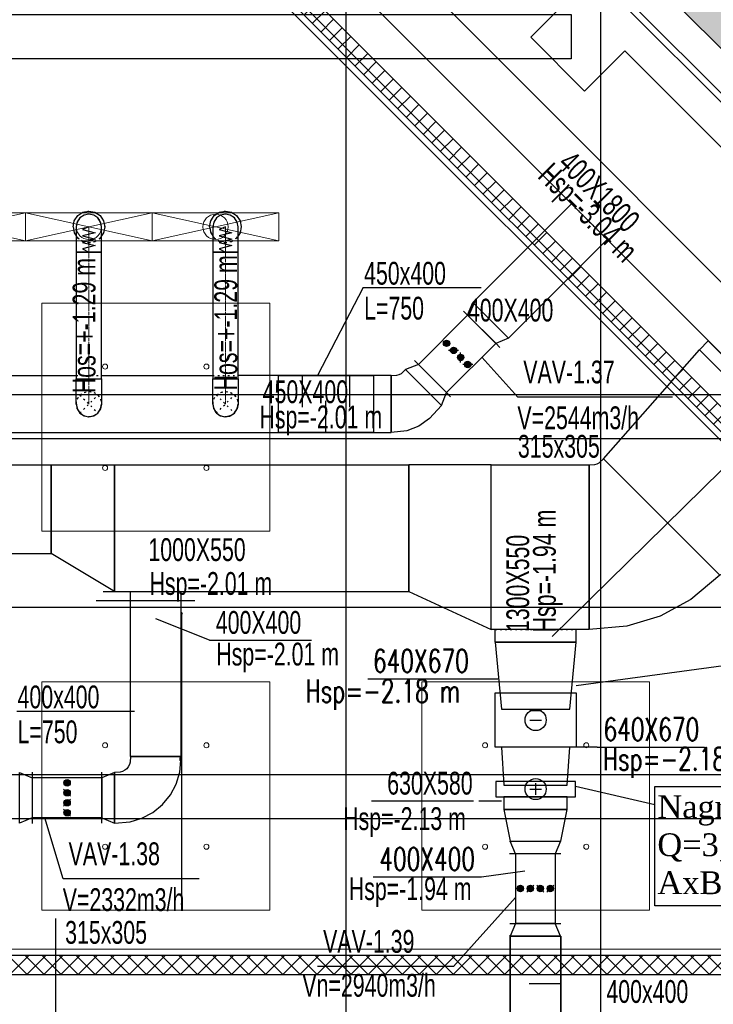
# Model space of a CAD drawing. Header units: centimetres. Extents: x -228435 to 46820, y -89367 to 152985.
# Tile 206 of 252: x 4885 to 10363, y 49866 to 57638. Entities that reach past the tile are written whole.
import ezdxf
from ezdxf.enums import TextEntityAlignment as Align

# ---------------------------------------------------------------- set-up
doc = ezdxf.new("R2010")
doc.units = ezdxf.units.CM
doc.header["$LTSCALE"] = 50
doc.header["$PDMODE"] = 35
doc.header["$PDSIZE"] = 0.1
for name, pattern in [('CADVENT_CENTERLINE', [9.9, 7.4, -1, 0.5, -1]), ('CADVENT_HIDDEN', [0.8, 0.25, -0.55]), ('Kondygnacja  -0_5$0$HIDDEN', [9.525, 6.35, -3.175]), ('Kondygnacja  -0_5$0$HIDDEN2', [4.7625, 3.175, -1.5875]), ('Osie rzutów$0$DASHDOT2', [12.7, 6.35, -3.175, 0, -3.175])]:
    doc.linetypes.add(name, pattern=pattern)
doc.layers.get('0').update_dxf_attribs({"color": 8})
doc.layers.get('DEFPOINTS').update_dxf_attribs({"color": 8})
for name, color, linetype in [('01-103-Went PP_poziom-0_5$0$L_Nawiew', 3, 'Continuous'), ('bgde-nawiewDETAILS', 1, 'Continuous'), ('bgde-nawiewEXP', 1, 'Continuous'), ('bgde-nawiewHIDDEN', 1, 'Continuous'), ('bgde-tekst', 7, 'Continuous'), ('bgde_AJ_opis', 7, 'Continuous'), ('bgde_redukcja', 3, 'Continuous'), ('bgde_tlumik', 6, 'Continuous'), ('bgde_urządzenia', 3, 'Continuous'), ('bgde_VAV', 7, 'Continuous'), ('bgde_wymiary tłumik VAV', 7, 'Continuous'), ('Kondygnacja  -0_5$0$ARCH_GK', 8, 'Continuous'), ('Kondygnacja  -0_5$0$ARCH_GRUNT', 8, 'Continuous'), ('Kondygnacja  -0_5$0$ARCH_INFO_OPISY_PRZEGRODY', 8, 'Continuous'), ('Kondygnacja  -0_5$0$ARCH_KONSTR_POWYŻEJ RZUTU', 8, 'Kondygnacja  -0_5$0$HIDDEN'), ('Kondygnacja  -0_5$0$ARCH_KONSTR_POWYŻEJ RZUTU_IST', 8, 'Kondygnacja  -0_5$0$HIDDEN2'), ('Kondygnacja  -0_5$0$ARCH_MUROWANE_IST', 8, 'Continuous'), ('Kondygnacja  -0_5$0$ARCH_ŻELBET_IST', 8, 'Continuous'), ('Kondygnacja -1$0$ARCH_GK', 8, 'Continuous'), ('Kondygnacja -1$0$ARCH_MUROWANE', 8, 'Continuous'), ('Osie rzutów$0$ARCH_INFO_OSIE_IST', 8, 'Osie rzutów$0$DASHDOT2'), ('Osie rzutów$0$ARCH_INFO_OSIE_OPISY_IST', 8, 'Continuous')]:
    doc.layers.add(name, color=color, linetype=linetype)
for name, color, linetype, lineweight in [('bgde-nawiewCEN', 7, 'Continuous', 13), ('bgde_AJ_specyfikacja', 2, 'Continuous', 30), ('bgde_nawiewnik', 11, 'Continuous', 5), ('Kondygnacja  -0_5$0$ARCH_INFO_WYMIARY', 8, 'Continuous', 9), ('Kondygnacja  -0_5$0$ARCH_WIDOK', 8, 'Continuous', 13), ('SU Lampy kwadratowe  -05$0$ARCH_SUFITY_PODWIESZANE', 8, 'Continuous', 9)]:
    doc.layers.add(name, color=color, linetype=linetype, lineweight=lineweight)
doc.styles.add('Kondygnacja  -0_5$0$Romans', font='Romans.shx', dxfattribs={"width": 0.7})
doc.styles.add('Romans', font='Romans.shx')
doc.dimstyles.new('Kondygnacja  -0_5$0$Wymiary 1-100', dxfattribs={"dimtxt": 12, "dimasz": 10, "dimexe": 5, "dimexo": 0, "dimgap": 4, "dimtad": 1, "dimrnd": 0.5, "dimzin": 12, "dimdsep": 46, "dimtxsty": 'Kondygnacja  -0_5$0$Romans', "dimblk": 'Kondygnacja  -0_5$0$_Oblique', "dimcen": 10, "dimdle": 10, "dimclrt": 55, "dimazin": 0, "dimtfac": 1, "dimtmove": 1, "dimatfit": 3, "dimfxl": 0, "dimtolj": 1, "dimtzin": 0, "dimarcsym": 0})

# ---------------------------------------------------------------- blocks, each defined once
blk = doc.blocks.new('Osie rzutów')
at = {"layer": 'Osie rzutów$0$ARCH_INFO_OSIE_IST', "ltscale": 10}
for p, q in [((12860, 12510), (12860, 4623.26)), ((4436.04, 9800), (15156.54, 9800))]:
    blk.add_line(p, q, dxfattribs=at)
blk = doc.blocks.new('SU Lampy kwadratowe  -05')
at = {"layer": 'SU Lampy kwadratowe  -05$0$ARCH_SUFITY_PODWIESZANE'}
for points in [[(12620, 10040), (12800, 10040), (12800, 9860), (12620, 9860)], [(12620, 9741), (12800, 9741), (12800, 9561), (12620, 9561)], [(12920, 9741), (13100, 9741), (13100, 9561), (12920, 9561)]]:
    blk.add_lwpolyline(points, close=True, dxfattribs=at)
for centre in [(12670, 9990), (12750, 9990), (12670, 9910), (12750, 9910), (12670, 9691), (12750, 9691), (12970, 9691), (13050, 9691), (12670, 9611), (12750, 9611), (12970, 9611), (13050, 9611)]:
    blk.add_circle(centre, 2, dxfattribs=at)
blk = doc.blocks.new('Kondygnacja  -0_5$0$_Oblique')
at = {"color": 0, "linetype": 'ByBlock', "lineweight": -2}
blk.add_line((-0.5, -0.5), (0.5, 0.5), dxfattribs=at)
blk = doc.blocks.new('*D147')
at = {"layer": 'DEFPOINTS', "color": 0}
for p in [(5845, 52950), (6165.9, 52950), (-62690, 50660)]:
    blk.add_point(p, dxfattribs=at)
at = {"layer": 'Kondygnacja  -0_5$0$ARCH_INFO_WYMIARY', "color": 0, "lineweight": -2}
for p, q in [((6157.9, 52950), (6170.9, 52950)), ((6165.9, 50650), (6165.9, 52960)), ((6157.9, 50660), (6170.9, 50660))]:
    blk.add_line(p, q, dxfattribs=at)
at = {"layer": 'Kondygnacja  -0_5$0$ARCH_INFO_WYMIARY', "color": 0, "lineweight": -2, "xscale": 10, "yscale": 10, "zscale": 10}
for p, rotation in [((6165.9, 52950), 90), ((6165.9, 50660), 270)]:
    blk.add_blockref('Kondygnacja  -0_5$0$_Oblique', p, dxfattribs=dict(at, rotation=rotation))
at = {"layer": 'Kondygnacja  -0_5$0$ARCH_INFO_WYMIARY', "color": 55, "insert": (6155.9, 51805), "char_height": 12, "attachment_point": 5, "rotation": 90, "style": 'Kondygnacja  -0_5$0$Romans'}
blk.add_mtext('\\A1;2290', dxfattribs=at)
blk = doc.blocks.new('Kondygnacja  -0_5$0$konstrukcja istniejąca -0.5')
at = {"layer": 'Kondygnacja  -0_5$0$ARCH_KONSTR_POWYŻEJ RZUTU_IST', "ltscale": 10}
for points in [[(12338, 10267.89), (13037.91, 10267.89), (13037.91, 10232.89), (12338, 10232.89)], [(12338, 9967.89), (13337.72, 9967.89), (13337.72, 9932.89), (12338, 9932.89)]]:
    blk.add_lwpolyline(points, dxfattribs=at)
at = {"layer": 'Kondygnacja  -0_5$0$ARCH_KONSTR_POWYŻEJ RZUTU_IST', "ltscale": 10, "elevation": 0}
blk.add_lwpolyline([(12338, 9667.89), (13382, 9667.89), (13382, 9632.89), (12338, 9632.89)], dxfattribs=at)
blk = doc.blocks.new('*D197')
at = {"layer": 'DEFPOINTS', "color": 0}
for p in [(9196, 79785), (9474.1, 79785), (9196, 12690)]:
    blk.add_point(p, dxfattribs=at)
at = {"layer": 'Kondygnacja  -0_5$0$ARCH_INFO_WYMIARY', "color": 0, "lineweight": -2}
for p, q in [((9466.1, 79785), (9479.1, 79785)), ((9474.1, 12680), (9474.1, 79795)), ((9466.1, 12690), (9479.1, 12690))]:
    blk.add_line(p, q, dxfattribs=at)
at = {"layer": 'Kondygnacja  -0_5$0$ARCH_INFO_WYMIARY', "color": 0, "lineweight": -2, "xscale": 10, "yscale": 10, "zscale": 10}
for p, rotation in [((9474.1, 79785), 90), ((9474.1, 12690), 270)]:
    blk.add_blockref('Kondygnacja  -0_5$0$_Oblique', p, dxfattribs=dict(at, rotation=rotation))
at = {"layer": 'Kondygnacja  -0_5$0$ARCH_INFO_WYMIARY', "color": 55, "insert": (9464.1, 46237.5), "char_height": 12, "attachment_point": 5, "rotation": 90, "style": 'Kondygnacja  -0_5$0$Romans'}
blk.add_mtext('\\A1;67095', dxfattribs=at)
blk = doc.blocks.new('*D212')
at = {"layer": 'DEFPOINTS', "color": 0}
for p in [(-30586.3, 81900), (-30681.1, 12489.5), (9064, 12489.5)]:
    blk.add_point(p, dxfattribs=at)
at = {"layer": 'Kondygnacja  -0_5$0$ARCH_INFO_WYMIARY', "color": 0, "lineweight": -2}
for p, q in [((-30673.1, 81900), (-30686.1, 81900)), ((-30681.1, 81910), (-30681.1, 12479.5)), ((-30673.1, 12489.5), (-30686.1, 12489.5))]:
    blk.add_line(p, q, dxfattribs=at)
at = {"layer": 'Kondygnacja  -0_5$0$ARCH_INFO_WYMIARY', "color": 0, "lineweight": -2, "xscale": 10, "yscale": 10, "zscale": 10}
for p, rotation in [((-30681.1, 81900), 90), ((-30681.1, 12489.5), 270)]:
    blk.add_blockref('Kondygnacja  -0_5$0$_Oblique', p, dxfattribs=dict(at, rotation=rotation))
at = {"layer": 'Kondygnacja  -0_5$0$ARCH_INFO_WYMIARY', "color": 55, "insert": (-30691.1, 47194.8), "char_height": 12, "attachment_point": 5, "rotation": 90, "style": 'Kondygnacja  -0_5$0$Romans'}
blk.add_mtext('\\A1;69410.5', dxfattribs=at)
blk = doc.blocks.new('315')
at = {"layer": 'bgde_VAV', "color": 3, "linetype": 'Continuous', "lineweight": -2}
for p, q in [((-3942.4, 66705.7), (-3942.4, 66660.7)), ((-3392.4, 66661.5), (-3392.4, 66706.5)), ((-3942.4, 66660.7), (-3942.4, 66345.7)), ((-3392.4, 66346.5), (-3392.4, 66661.5)), ((-3942.4, 66345.7), (-3942.4, 66300.7)), ((-3392.4, 66301.5), (-3392.4, 66346.5))]:
    blk.add_line(p, q, dxfattribs=at)
at = {"layer": 'bgde_VAV', "color": 3, "linetype": 'ByBlock', "lineweight": -2}
for p, q in [((-3942.4, 66661.5), (-3392.4, 66661.5)), ((-3942.4, 66346.5), (-3392.4, 66346.5))]:
    blk.add_line(p, q, dxfattribs=at)
at = {"layer": 'bgde_VAV', "color": 3, "linetype": 'Continuous', "lineweight": -3}
for p, q in [((-3695.2, 66650), (-3639.6, 66594.3)), ((-3667.4, 66622.1), (-3692.6, 66622.1)), ((-3667.4, 66622.1), (-3691.4, 66629.9)), ((-3667.4, 66622.1), (-3691.4, 66614.3)), ((-3667.4, 66622.1), (-3687.8, 66636.9)), ((-3667.4, 66622.1), (-3687.8, 66607.3)), ((-3667.4, 66622.1), (-3682.2, 66642.5)), ((-3667.4, 66622.1), (-3682.2, 66601.7)), ((-3667.4, 66622.1), (-3675.2, 66646.1)), ((-3667.4, 66622.1), (-3675.2, 66598.1)), ((-3667.4, 66622.1), (-3667.4, 66647.3)), ((-3667.4, 66622.1), (-3659.6, 66646.1)), ((-3667.4, 66622.1), (-3652.6, 66642.5)), ((-3667.4, 66622.1), (-3647, 66636.9)), ((-3667.4, 66622.1), (-3643.4, 66629.9)), ((-3667.4, 66622.1), (-3642.2, 66622.1)), ((-3667.4, 66622.1), (-3643.4, 66614.3)), ((-3667.4, 66622.1), (-3647, 66607.3)), ((-3667.4, 66622.1), (-3652.6, 66601.7)), ((-3667.4, 66622.1), (-3659.6, 66598.1)), ((-3667.4, 66622.1), (-3667.4, 66596.9)), ((-3639.6, 66571.2), (-3695.2, 66515.5)), ((-3667.4, 66543.4), (-3692.6, 66543.4)), ((-3667.4, 66543.4), (-3691.4, 66551.1)), ((-3667.4, 66543.4), (-3691.4, 66535.6)), ((-3667.4, 66543.4), (-3687.8, 66558.2)), ((-3667.4, 66543.4), (-3687.8, 66528.5)), ((-3667.4, 66543.4), (-3682.2, 66563.7)), ((-3667.4, 66543.4), (-3682.2, 66523)), ((-3667.4, 66543.4), (-3675.2, 66567.3)), ((-3667.4, 66543.4), (-3675.2, 66519.4)), ((-3667.4, 66543.4), (-3667.4, 66568.6)), ((-3667.4, 66543.4), (-3659.6, 66567.3)), ((-3667.4, 66543.4), (-3652.6, 66563.7)), ((-3667.4, 66543.4), (-3647, 66558.2)), ((-3667.4, 66543.4), (-3643.4, 66551.1)), ((-3667.4, 66543.4), (-3642.2, 66543.4)), ((-3667.4, 66543.4), (-3643.4, 66535.6)), ((-3667.4, 66543.4), (-3647, 66528.5)), ((-3667.4, 66543.4), (-3652.6, 66523)), ((-3667.4, 66543.4), (-3659.6, 66519.4)), ((-3667.4, 66543.4), (-3667.4, 66518.2)), ((-3695.2, 66492.5), (-3639.6, 66436.8)), ((-3667.4, 66464.6), (-3692.6, 66464.6)), ((-3667.4, 66464.6), (-3691.4, 66472.4)), ((-3667.4, 66464.6), (-3691.4, 66456.8)), ((-3667.4, 66464.6), (-3687.8, 66479.4)), ((-3667.4, 66464.6), (-3687.8, 66449.8)), ((-3667.4, 66464.6), (-3682.2, 66485)), ((-3667.4, 66464.6), (-3682.2, 66444.2)), ((-3667.4, 66464.6), (-3675.2, 66488.6)), ((-3667.4, 66464.6), (-3675.2, 66440.6)), ((-3667.4, 66464.6), (-3667.4, 66489.8)), ((-3667.4, 66464.6), (-3659.6, 66488.6)), ((-3667.4, 66464.6), (-3652.6, 66485)), ((-3667.4, 66464.6), (-3647, 66479.4)), ((-3667.4, 66464.6), (-3643.4, 66472.4)), ((-3667.4, 66464.6), (-3642.2, 66464.6)), ((-3667.4, 66464.6), (-3643.4, 66456.8)), ((-3667.4, 66464.6), (-3647, 66449.8)), ((-3667.4, 66464.6), (-3652.6, 66444.2)), ((-3667.4, 66464.6), (-3659.6, 66440.6)), ((-3667.4, 66464.6), (-3667.4, 66439.4)), ((-3667.4, 66385.9), (-3692.6, 66385.9)), ((-3667.4, 66385.9), (-3691.4, 66393.6)), ((-3667.4, 66385.9), (-3691.4, 66378.1)), ((-3667.4, 66385.9), (-3687.8, 66400.7)), ((-3667.4, 66385.9), (-3687.8, 66371)), ((-3667.4, 66385.9), (-3682.2, 66406.2)), ((-3667.4, 66385.9), (-3682.2, 66365.5)), ((-3667.4, 66385.9), (-3675.2, 66409.8)), ((-3667.4, 66385.9), (-3675.2, 66361.9)), ((-3667.4, 66385.9), (-3667.4, 66411.1)), ((-3667.4, 66385.9), (-3659.6, 66409.8)), ((-3667.4, 66385.9), (-3652.6, 66406.2)), ((-3667.4, 66385.9), (-3647, 66400.7)), ((-3667.4, 66385.9), (-3643.4, 66393.6)), ((-3667.4, 66385.9), (-3642.2, 66385.9)), ((-3667.4, 66385.9), (-3643.4, 66378.1)), ((-3667.4, 66385.9), (-3647, 66371)), ((-3667.4, 66385.9), (-3652.6, 66365.5)), ((-3667.4, 66385.9), (-3659.6, 66361.9)), ((-3667.4, 66385.9), (-3667.4, 66360.7))]:
    blk.add_line(p, q, dxfattribs=at)
for centre in [(-3667.4, 66622.1), (-3667.4, 66543.4), (-3667.4, 66464.6), (-3667.4, 66385.9)]:
    blk.add_ellipse(centre, major_axis=(0, 25.2), ratio=1, start_param=-1.570796, end_param=4.712389, dxfattribs=at)
blk = doc.blocks.new('*a374')
at = {"layer": 'bgde-tekst'}
blk.add_line((0, 0), (806, 0), dxfattribs=at)
blk = doc.blocks.new('*a454')
at = {"layer": 'bgde-tekst'}
blk.add_line((0, 0), (848, 0), dxfattribs=at)
blk = doc.blocks.new('*a456')
at = {"layer": 'bgde-tekst'}
blk.add_line((0, 0), (848, 0), dxfattribs=at)
blk = doc.blocks.new('*a457')
at = {"layer": 'bgde-tekst'}
blk.add_line((0, 0), (854, 0), dxfattribs=at)
blk = doc.blocks.new('*a477')
at = {"layer": 'bgde-tekst'}
blk.add_line((0, 0), (806, 0), dxfattribs=at)
blk = doc.blocks.new('A$C066D7839')
at = {"layer": 'bgde_nawiewnik'}
for p, q in [((-50, -11.15), (-50, 11.15)), ((-50, 11.15), (50, 11.15)), ((-50, -11.15), (50, 11.15)), ((50, -11.15), (-50, 11.15)), ((50, 11.15), (50, -11.15)), ((50, -11.15), (-50, -11.15))]:
    blk.add_line(p, q, dxfattribs=at)
blk.add_circle((0, 0), 10, dxfattribs=at)
blk = doc.blocks.new('t37')
at = {"layer": 'bgde_tlumik'}
for p, q in [((7115.9, 54829), (7115.9, 54579)), ((7490.9, 54829), (7490.9, 54579)), ((7303.4, 54379), (7303.4, 54629))]:
    blk.add_line(p, q, dxfattribs=at)
blk.add_lwpolyline([(6928.4, 54829), (7678.4, 54829), (7678.4, 54379), (6928.4, 54379)], close=True, dxfattribs=at)
blk = doc.blocks.new('t39')
at = {"layer": 'bgde_tlumik'}
for p, q in [((8759.9, 50404.7), (9159.9, 50404.7)), ((8907.4, 50029.7), (9157.4, 50029.7)), ((8759.9, 49654.7), (9009.9, 49654.7)), ((8907.4, 49279.7), (9157.4, 49279.7))]:
    blk.add_line(p, q, dxfattribs=at)
blk.add_lwpolyline([(8759.9, 48904.7), (9159.9, 48904.7), (9159.9, 50404.7), (8759.9, 50404.7)], close=True, dxfattribs=at)

msp = doc.modelspace()

# ---------------------------------------------------------------- hatches: boundary and pattern name
at = {"layer": 'Kondygnacja  -0_5$0$ARCH_GK', "linetype": 'Continuous', "lineweight": -3}
h = msp.add_hatch(dxfattribs=at)
h.set_pattern_fill('ANSI37', color=256, scale=30, angle=-360, style=0)
h.set_pattern_definition([(45, (-121140, -45000), (-67.35192, 67.35192), []), (135, (-121140, -45000), (-67.35192, -67.35192), [])])
h.paths.add_polyline_path([(-9744.163, 74750), (-9802.153, 74610), (12292.397, 52515.45), (12391.392, 52614.445)], flags=0)
at = {"layer": 'Kondygnacja  -0_5$0$ARCH_GRUNT', "linetype": 'Continuous', "lineweight": 5}
h = msp.add_hatch(dxfattribs=at)
h.set_pattern_fill('EARTH', color=256, scale=150.000081, angle=45, style=0)
h.set_pattern_definition([(45, (-121140, -45000), (-1e-09, 1347.039), [952.5005, -952.5005]), (45, (-121392.6, -44747.4), (-1e-09, 1347.039), [952.5005, -952.5005]), (45, (-121645.1, -44494.9), (-1e-09, 1347.039), [952.5005, -952.5005]), (135, (-121645.1, -44326.5), (-1347.039, -1e-09), [952.5005, -952.5005]), (135, (-121392.6, -44073.9), (-1347.039, -1e-09), [952.5005, -952.5005]), (135, (-121140, -43821.3), (-1347.039, -1e-09), [952.5005, -952.5005])])
h.paths.add_polyline_path([(-109800.334, 65464.54), (-97514.874, 77750), (-71890, 77750), (-71890, 102550), (-45638.959, 102550), (-33938.959, 90850), (-21790, 90850), (-21790, 82420), (-19190, 82420), (-19190, 79646.447), (-20488.223, 78348.223), (-20936.447, 77900), (-10065.736, 77900), (13934.264, 53900), (20210, 53900), (20210, 43250), (19310, 43250), (19310, 42946.447), (17513.553, 41150), (14360, 41150), (14360, 40060), (28010, 40070.689), (28010, 44557.06), (28010, 49088.932), (24210, 51112.647), (24210, 57900), (15591.118, 57900), (-8408.882, 81900), (-15190, 81900), (-15190, 86020), (-17790, 86020), (-17790, 94850), (-32282.105, 94850), (-43982.105, 106550), (-75890, 106550), (-75890, 81750), (-99171.728, 81750), (-112628.761, 68292.967)])
at = {"layer": 'Kondygnacja -1$0$ARCH_MUROWANE', "linetype": 'Continuous', "lineweight": -3}
h = msp.add_hatch(dxfattribs=at)
h.set_pattern_fill('ANSI37', color=256, scale=30, style=0)
h.set_pattern_definition([(45, (-121140, -45000), (-67.35192, 67.35192), []), (135, (-121140, -45000), (-67.35192, -67.35192), [])])
h.paths.add_polyline_path([(1560, 50100), (12286.946, 50100), (12286.946, 50250), (1560, 50250)])
h.paths.add_polyline_path([(1560, 50250), (1410, 50250), (1410, 41355), (1560, 41355)])

# ---------------------------------------------------------------- linework, layer by layer
at = {"layer": 'bgde-nawiewCEN', "linetype": 'CADVENT_CENTERLINE', "ltscale": 0.06}
for p, q in [((5432.162, 56002.223), (5432.162, 56002.697)), ((5432.162, 56001.097), (5432.162, 56002.223)), ((5432.162, 55998.905), (5432.162, 56001.097)), ((5432.162, 55995.29), (5432.162, 55998.905)), ((5432.162, 55989.897), (5432.162, 55995.29)), ((5432.162, 55982.372), (5432.162, 55989.897)), ((5432.162, 55972.357), (5432.162, 55982.372)), ((5432.162, 55959.497), (5432.162, 55972.357)), ((6509.969, 56002.223), (6509.969, 56002.697)), ((6509.969, 56001.097), (6509.969, 56002.223)), ((6509.969, 55998.905), (6509.969, 56001.097)), ((6509.969, 55995.29), (6509.969, 55998.905)), ((6509.969, 55989.897), (6509.969, 55995.29)), ((6509.969, 55982.372), (6509.969, 55989.897)), ((6509.969, 55972.357), (6509.969, 55982.372)), ((6509.969, 55959.497), (6509.969, 55972.357)), ((5432.162, 55943.438), (5432.162, 55959.497)), ((5432.162, 55923.823), (5432.162, 55943.438)), ((5432.162, 55900.297), (5432.162, 55923.823)), ((5432.162, 55872.505), (5432.162, 55900.297)), ((6509.969, 55943.438), (6509.969, 55959.497)), ((6509.969, 55923.823), (6509.969, 55943.438)), ((6509.969, 55900.297), (6509.969, 55923.823)), ((6509.969, 55872.505), (6509.969, 55900.297)), ((5432.162, 55821.394), (5432.162, 55872.505)), ((5432.162, 55802.697), (5432.162, 55821.394)), ((6509.969, 55821.394), (6509.969, 55872.505)), ((6509.969, 55802.697), (6509.969, 55821.394)), ((5432.162, 54804.018), (5432.162, 55802.697)), ((6509.969, 54804.018), (6509.969, 55802.697)), ((5432.162, 54804.018), (5432.162, 54604.018)), ((6509.969, 54804.018), (6509.969, 54604.018))]:
    msp.add_line(p, q, dxfattribs=at)
at = {"layer": 'bgde-nawiewDETAILS', "linetype": 'CADVENT_HIDDEN'}
for p, q in [((5361.451, 54533.307), (5502.873, 54674.728)), ((5361.451, 54674.728), (5502.873, 54533.307)), ((6439.258, 54533.307), (6580.679, 54674.728)), ((6439.258, 54674.728), (6580.679, 54533.307))]:
    msp.add_line(p, q, dxfattribs=at)
at = {"layer": 'bgde-nawiewEXP', "linetype": 'Continuous'}
for points in [[(-1235.869, 66662.494), (11626.952, 53799.672), (11909.795, 54082.515), (-953.026, 66945.337), (-1235.753, 66662.61)], [(5332.162, 55802.697), (5532.162, 55802.697), (5532.162, 56002.697), (5524.55, 56040.966), (5502.873, 56073.408), (5470.43, 56095.085), (5432.162, 56102.697), (5393.894, 56095.085), (5361.451, 56073.408), (5339.774, 56040.966), (5332.162, 56002.697), (5332.162, 55821.394)], [(6409.969, 55802.697), (6609.969, 55802.697), (6609.969, 56002.697), (6602.357, 56040.966), (6580.679, 56073.408), (6548.237, 56095.085), (6509.969, 56102.697), (6471.7, 56095.085), (6439.258, 56073.408), (6417.581, 56040.966), (6409.969, 56002.697), (6409.969, 55821.394)], [(5332.162, 54804.018), (5532.162, 54804.018), (5532.162, 55802.697), (5332.162, 55802.697)], [(6409.969, 54804.018), (6609.969, 54804.018), (6609.969, 55802.697), (6409.969, 55802.697)], [(8746.434, 55123.467), (8645.671, 55082.809), (8422.932, 55305.547), (8463.591, 55406.31)], [(9381.576, 54124.218), (9426.086, 54126.14), (9444.847, 54131.831), (9462.138, 54141.073), (9494.971, 54171.188), (9494.813, 54171.346), (10252.717, 55032.487), (11525.509, 53759.694), (10414.052, 53252.107), (9494.971, 54171.188), (10414.21, 53251.949), (10184.379, 53060.162), (9942.336, 52930.787), (9679.704, 52851.119), (9381.589, 52824.218), (9381.583, 53474.218)], [(10252.717, 55032.487), (11525.509, 53759.694), (11596.22, 53830.405), (10323.427, 55103.197)], [(7819.875, 54829.018), (7864.385, 54830.939), (7883.145, 54836.63), (7900.434, 54845.871), (7933.266, 54875.985), (8216.105, 54593.139), (8122.662, 54488.955), (8036.218, 54428.673), (7942.421, 54391.552), (7819.875, 54379.018)], [(8216.108, 54593.142), (8256.767, 54693.905), (8034.028, 54916.644), (7933.266, 54875.985)], [(8607.402, 52824.221), (8607.402, 54124.221), (9381.583, 54124.221), (9381.583, 52824.221)], [(8639.888, 52724.221), (8689.888, 52194.679), (9229.888, 52194.679), (9279.888, 52724.221)], [(8689.888, 51894.679), (8709.888, 51594.679), (9209.888, 51594.679), (9229.888, 51894.679)], [(4884.838, 51696.017), (4984.838, 51653.517), (4984.838, 51338.517), (4884.838, 51296.017)], [(5634.831, 51696.017), (5534.831, 51653.517), (5534.831, 51338.517), (5634.831, 51296.017)], [(8709.888, 51404.662), (9209.888, 51404.662), (9209.888, 51504.662), (8709.888, 51504.662)], [(9157.388, 51154.662), (9114.888, 51054.662), (8799.888, 51054.662), (8757.388, 51154.662)], [(9157.388, 50404.669), (9114.888, 50504.669), (8799.888, 50504.669), (8757.388, 50404.669)]]:
    msp.add_lwpolyline(points, close=True, dxfattribs=at)
for points in [[(5307.162, 56002.697), (5316.677, 56050.533), (5343.774, 56091.086), (5384.326, 56118.182), (5432.162, 56127.697), (5479.997, 56118.182), (5520.55, 56091.086), (5547.647, 56050.533), (5557.162, 56002.697), (5547.647, 55954.862), (5532.162, 55931.687)], [(6384.969, 56002.697), (6394.484, 56050.533), (6421.58, 56091.086), (6462.133, 56118.182), (6509.969, 56127.697), (6557.804, 56118.182), (6598.357, 56091.086), (6625.454, 56050.533), (6634.969, 56002.697), (6625.454, 55954.862), (6609.969, 55931.687)], [(8463.591, 55406.31), (9241.952, 56184.673)], [(5307.162, 56002.697), (5316.677, 55954.862), (5332.162, 55931.687)], [(6384.969, 56002.697), (6394.484, 55954.862), (6409.969, 55931.687)], [(8746.43, 55123.466), (9524.794, 55901.83)], [(7933.263, 54875.985), (8216.106, 54593.142), (8216.11, 54593.146)], [(-7750.031, 54379.018), (-7750.031, 54829.018), (-7740.031, 54829.018), (-7740.031, 54379.018), (7819.875, 54379.018), (7819.875, 54829.018), (6609.969, 54829.018)], [(4532.162, 54829.018), (5332.162, 54829.018)], [(5332.162, 54604.018), (5332.162, 54804.018), (5532.162, 54804.018), (5532.162, 54604.018), (5524.55, 54565.749), (5522.606, 54562.84)], [(5532.162, 54829.018), (6409.969, 54829.018)], [(6409.969, 54604.018), (6409.969, 54804.018), (6609.969, 54804.018), (6609.969, 54604.018), (6602.357, 54565.749), (6600.103, 54562.376)], [(7819.875, 54829.018), (7819.875, 54379.018)], [(5332.162, 54604.018), (5338.152, 54573.901)], [(5332.162, 54604.018), (5339.774, 54565.749), (5339.091, 54569.18)], [(5333.499, 54600.79), (5337.978, 54570.411), (5358.008, 54536.927), (5360.816, 54534.84)], [(5339.774, 54565.749), (5361.451, 54533.307), (5386.983, 54516.247)], [(5339.774, 54565.749), (5361.451, 54533.307), (5393.894, 54511.63), (5390.985, 54513.573)], [(5470.43, 54511.63), (5502.873, 54533.307), (5524.55, 54565.749), (5532.162, 54604.018)], [(5504.21, 54536.535), (5522.523, 54561.183), (5532.037, 54599.023), (5531.527, 54602.484)], [(6409.969, 54604.018), (6415.746, 54574.971)], [(6409.969, 54604.018), (6417.581, 54565.749), (6416.789, 54569.728)], [(6411.434, 54600.479), (6415.525, 54571.147), (6435.293, 54537.507), (6438.531, 54535.063)], [(6417.581, 54565.749), (6439.258, 54533.307), (6463.883, 54516.853)], [(6417.581, 54565.749), (6439.258, 54533.307), (6471.7, 54511.63), (6468.327, 54513.883)], [(6548.237, 54511.63), (6580.679, 54533.307), (6602.357, 54565.749), (6609.969, 54604.018)], [(6582.145, 54536.845), (6599.993, 54560.479), (6609.802, 54598.244), (6609.241, 54602.262)], [(5364.679, 54531.97), (5389.327, 54513.656), (5427.168, 54504.142), (5430.629, 54504.653)], [(5393.894, 54511.63), (5432.162, 54504.018), (5462.279, 54510.008)], [(5393.894, 54511.63), (5432.162, 54504.018), (5470.43, 54511.63), (5466.999, 54510.947)], [(5435.39, 54505.355), (5465.768, 54509.834), (5499.253, 54529.864), (5501.339, 54532.672)], [(5470.43, 54511.63), (5502.873, 54533.307), (5519.932, 54558.839)], [(6442.796, 54531.841), (6466.43, 54513.993), (6504.195, 54504.184), (6508.213, 54504.745)], [(6471.7, 54511.63), (6509.969, 54504.018), (6539.016, 54509.795)], [(6471.7, 54511.63), (6509.969, 54504.018), (6548.237, 54511.63), (6544.258, 54510.838)], [(6513.507, 54505.483), (6542.839, 54509.574), (6576.479, 54529.342), (6578.924, 54532.58)], [(6548.237, 54511.63), (6580.679, 54533.307), (6597.133, 54557.932)], [(3435.549, 53424.23), (5134.831, 53424.23), (5134.831, 53424.23), (5134.831, 54124.23), (5634.831, 54124.23), (5634.831, 53124.23), (5134.831, 53424.23)], [(3435.549, 53424.23), (3435.549, 54124.23), (5134.831, 54124.23), (5134.831, 53424.23)], [(5634.831, 53124.23), (5634.831, 54124.23), (7957.402, 54124.23), (7957.402, 54124.221), (7957.402, 54124.221), (7957.402, 53124.221), (8607.402, 52824.221), (8607.402, 54124.221), (7957.402, 54124.221)], [(5634.831, 53124.23), (7957.402, 53124.23), (7957.402, 54124.221)], [(5759.831, 51821.017), (6159.831, 51821.017), (6159.831, 53124.23)], [(5759.831, 51821.017), (5759.831, 53124.23), (5956.772, 53124.23)], [(8639.888, 52724.221), (9279.888, 52724.221), (9279.888, 52824.221)], [(8639.888, 52724.221), (8639.888, 52824.221)], [(5634.831, 51296.017), (5634.831, 51296.017), (5757.377, 51305.624), (5851.174, 51334.077), (5937.618, 51380.283), (6013.387, 51442.464), (6075.569, 51518.233), (6121.774, 51604.677), (6150.227, 51698.474), (6159.835, 51821.015), (5759.835, 51821.019), (5757.913, 51776.51), (5752.222, 51757.75), (5742.981, 51740.461), (5730.544, 51725.307), (5715.39, 51712.87), (5698.101, 51703.629), (5679.341, 51697.938), (5634.831, 51696.017), (5634.831, 51296.017), (5634.831, 51696.017)], [(8759.888, 51148.78), (8759.888, 51154.662), (9159.888, 51154.662), (9209.888, 51404.662), (8709.888, 51404.662), (8759.888, 51154.662), (9159.888, 51154.662)], [(9159.888, 50404.662), (9159.888, 48845.066), (8759.888, 48845.066), (8759.888, 50410.551)]]:
    msp.add_lwpolyline(points, dxfattribs=at)
at = {"layer": 'bgde-nawiewEXP'}
for points in [[(5432.162, 56002.697), (5382.162, 55981.4), (5482.162, 55956.038), (5382.162, 55930.818), (5482.162, 55905.533), (5382.162, 55879.998), (5482.162, 55854.639), (5382.162, 55829.18), (5432.162, 55802.697)], [(6509.969, 56002.697), (6459.969, 55981.4), (6559.969, 55956.038), (6459.969, 55930.818), (6559.969, 55905.533), (6459.969, 55879.998), (6559.969, 55854.639), (6459.969, 55829.18), (6509.969, 55802.697)]]:
    msp.add_lwpolyline(points, dxfattribs=at)
at = {"layer": 'bgde-nawiewHIDDEN', "linetype": 'CADVENT_HIDDEN'}
for points in [[(5307.162, 56002.697), (5316.677, 56050.533), (5343.774, 56091.086), (5384.326, 56118.182), (5432.162, 56127.697), (5479.997, 56118.182), (5520.55, 56091.086), (5547.647, 56050.533), (5557.162, 56002.697), (5547.647, 55954.862), (5520.55, 55914.309), (5479.997, 55887.213), (5432.162, 55877.697), (5384.326, 55887.213), (5343.774, 55914.309), (5384.326, 55887.213), (5432.162, 55877.697), (5479.997, 55887.213), (5520.55, 55914.309), (5532.162, 55931.687)], [(6384.969, 56002.697), (6394.484, 56050.533), (6421.58, 56091.086), (6462.133, 56118.182), (6509.969, 56127.697), (6557.804, 56118.182), (6598.357, 56091.086), (6625.454, 56050.533), (6634.969, 56002.697), (6625.454, 55954.862), (6598.357, 55914.309), (6557.804, 55887.213), (6509.969, 55877.697), (6462.133, 55887.213), (6421.58, 55914.309), (6462.133, 55887.213), (6509.969, 55877.697), (6557.804, 55887.213), (6598.357, 55914.309), (6609.969, 55931.687)], [(9241.952, 56184.673), (9524.794, 55901.83)], [(5307.162, 56002.697), (5316.677, 55954.862), (5343.774, 55914.309), (5332.162, 55931.687)], [(6384.969, 56002.697), (6394.484, 55954.862), (6421.58, 55914.309), (6409.969, 55931.687)], [(5332.162, 54829.018), (5532.162, 54829.018)], [(6409.969, 54829.018), (6609.969, 54829.018)], [(5332.162, 54604.018), (5339.774, 54642.286), (5361.451, 54674.728), (5393.894, 54696.405), (5432.162, 54704.018), (5470.43, 54696.405), (5502.873, 54674.728), (5524.55, 54642.286), (5532.162, 54604.018)], [(5332.287, 54609.012), (5341.8, 54646.852), (5365.071, 54678.171), (5398.555, 54698.201), (5437.156, 54703.893), (5474.997, 54694.379), (5506.316, 54671.108), (5526.346, 54637.624), (5531.527, 54602.484)], [(6409.969, 54604.018), (6417.581, 54642.286), (6439.258, 54674.728), (6471.7, 54696.405), (6509.969, 54704.018), (6548.237, 54696.405), (6580.679, 54674.728), (6602.357, 54642.286), (6609.969, 54604.018)], [(6410.135, 54609.791), (6419.944, 54647.556), (6443.459, 54678.693), (6477.098, 54698.461), (6515.742, 54703.851), (6553.507, 54694.042), (6584.644, 54670.528), (6604.412, 54636.888), (6609.241, 54602.262)], [(5332.287, 54609.012), (5333.499, 54600.79)], [(5338.152, 54573.901), (5339.091, 54569.18)], [(5519.932, 54558.839), (5522.606, 54562.84)], [(6410.135, 54609.791), (6411.434, 54600.479)], [(6415.746, 54574.971), (6416.789, 54569.728)], [(6597.133, 54557.932), (6600.103, 54562.376)], [(5360.816, 54534.84), (5364.679, 54531.97)], [(5386.983, 54516.247), (5390.985, 54513.573)], [(5430.629, 54504.653), (5435.39, 54505.355)], [(5462.279, 54510.008), (5466.999, 54510.947)], [(5501.339, 54532.672), (5504.21, 54536.535)], [(6438.531, 54535.063), (6442.796, 54531.841)], [(6463.883, 54516.853), (6468.327, 54513.883)], [(6508.213, 54504.745), (6513.507, 54505.483)], [(6539.016, 54509.795), (6544.258, 54510.838)], [(6578.924, 54532.58), (6582.145, 54536.845)], [(5956.772, 53124.23), (6159.831, 53124.23)], [(8639.888, 52824.221), (9279.888, 52824.221)]]:
    msp.add_lwpolyline(points, dxfattribs=at)
at = {"layer": 'bgde-tekst'}
for points in [[(11469.792, 55104.544), (9090.924, 52768.603), (9090.924, 52768.603)], [(6384.138, 52740.209), (5959.831, 52908.74), (5959.831, 52908.74)], [(8481.498, 52435.999), (8660.198, 52435.999), (8660.198, 52435.999)], [(9446.062, 51896.252), (9076.14, 51896.252), (9076.14, 51896.252)], [(8512.184, 51471.184), (8689.638, 51471.184), (8689.638, 51471.184)], [(8531.222, 50872.605), (8874.639, 50919.115), (8874.639, 50919.115)]]:
    msp.add_lwpolyline(points, dxfattribs=at)
at = {"layer": 'bgde-tekst', "elevation": 1920}
for points in [[(11469.792, 55104.544), (9090.924, 52768.603), (9090.924, 52768.603)], [(6384.138, 52740.209), (5959.831, 52908.74), (5959.831, 52908.74)], [(8481.498, 52435.999), (8660.198, 52435.999), (8660.198, 52435.999)], [(9446.062, 51896.252), (9076.14, 51896.252), (9076.14, 51896.252)], [(8512.184, 51471.184), (8689.638, 51471.184), (8689.638, 51471.184)], [(8531.222, 50872.605), (8874.639, 50919.115), (8874.639, 50919.115)]]:
    msp.add_lwpolyline(points, dxfattribs=at)
at = {"layer": 'bgde_AJ_opis'}
for p, q in [((11264.588, 52650.489, 1920), (9279.891, 52378.771, 180)), ((9902.262, 51439.46, 1920), (9274.891, 51584.603, 180))]:
    msp.add_line(p, q, dxfattribs=at)
at = {"layer": 'bgde_AJ_opis', "elevation": 1920}
msp.add_lwpolyline([(9902.262, 51584.603), (12753.529, 51584.603), (12753.529, 50644.321), (9902.262, 50644.321)], close=True, dxfattribs=at)
at = {"layer": 'bgde_AJ_specyfikacja'}
for p, q in [((6324.988, 53120.91, -1810), (5545.67, 53120.91, -1810)), ((6269.634, 53050.049, 110), (5490.317, 53050.049, 110))]:
    msp.add_line(p, q, dxfattribs=at)
at = {"layer": 'bgde_urządzenia'}
for p, q in [((8913.566, 52184.603, 180), (9006.215, 52184.603, 180)), ((8913.566, 52109.679), (9006.215, 52109.679)), ((8959.891, 51610.927, 80), (8959.891, 51518.279, 80)), ((8959.891, 51610.927, 80), (8959.891, 51518.279, 80)), ((8913.566, 51564.603, 80), (9006.215, 51564.603, 80)), ((8913.566, 51564.603, 80), (9006.215, 51564.603, 80))]:
    msp.add_line(p, q, dxfattribs=at)
msp.add_lwpolyline([(8639.891, 52324.679), (9279.891, 52324.679), (9279.891, 51894.679), (8639.891, 51894.679)], close=True, dxfattribs=at)
at = {"layer": 'bgde_urządzenia', "elevation": 80}
msp.add_lwpolyline([(9274.891, 51624.603), (8644.891, 51624.603), (8644.891, 51504.603), (9274.891, 51504.603)], close=True, dxfattribs=at)
at = {"layer": 'bgde_urządzenia'}
for centre in [(8959.891, 52109.679, -160), (8959.891, 51564.603, -80)]:
    msp.add_circle(centre, 83.205, dxfattribs=at)
at = {"layer": 'bgde_VAV'}
for p, q in [((8536.163, 54973.301), (8819.247, 54659.04, 5.247)), ((10041.24, 54659.04, 5.247), (8819.247, 54659.04, 5.247)), ((5228.798, 50855.431, 21.417), (5083.066, 51338.517)), ((6301.979, 50855.431, 21.417), (5228.798, 50855.431, 21.417)), ((8311.589, 50164.023, 21.417), (8799.888, 50707.629)), ((8311.589, 50164.023, 21.417), (7238.408, 50164.023, 21.417))]:
    msp.add_line(p, q, dxfattribs=at)
at = {"layer": 'bgde_wymiary tłumik VAV'}
for p, q in [((7598.611, 55523.094), (7235.925, 54829.018)), ((7598.611, 55523.094), (8528.955, 55523.094)), ((4862.138, 52178.661, 1920), (5792.483, 52178.661, 1920))]:
    msp.add_line(p, q, dxfattribs=at)
at = {"layer": 'Kondygnacja  -0_5$0$ARCH_GK', "linetype": 'Continuous', "lineweight": -3}
for p, q in [((12391.392, 52614.445), (-9744.163, 74750)), ((-9802.153, 74610), (12292.397, 52515.45)), ((12286.946, 50250), (3795, 50250)), ((3945, 50100), (12286.946, 50100))]:
    msp.add_line(p, q, dxfattribs=at)
at = {"layer": 'Kondygnacja  -0_5$0$ARCH_INFO_OPISY_PRZEGRODY'}
msp.add_lwpolyline([(5167.326, 50543.08), (5167.326, 49689.267)], dxfattribs=at)
at = {"layer": 'Kondygnacja  -0_5$0$ARCH_MUROWANE_IST', "ltscale": 4}
for p, q in [((13934.264, 53900), (-10065.736, 77900)), ((13830.711, 53650), (-10169.289, 77650))]:
    msp.add_line(p, q, dxfattribs=at)
at = {"layer": 'Kondygnacja  -0_5$0$ARCH_WIDOK'}
msp.add_line((-9822.864, 74560), (12286.946, 52450.19), dxfattribs=at)
msp.add_lwpolyline([(1360, 50100), (1360, 50100), (1360, 50300), (12286.946, 50300)], dxfattribs=at)
at = {"layer": 'Kondygnacja  -0_5$0$ARCH_ŻELBET_IST', "ltscale": 4}
for p, q in [((13810, 53600), (-10190, 77600)), ((8920.877, 57499.174), (9239.075, 57817.372)), ((9345.141, 57074.909), (8920.877, 57499.174)), ((9345.141, 57074.909), (9663.339, 57393.107)), ((12237.208, 54819.239), (9663.339, 57393.107))]:
    msp.add_line(p, q, dxfattribs=at)
at = {"layer": 'Kondygnacja -1$0$ARCH_GK', "linetype": 'Continuous', "lineweight": -3}
msp.add_lwpolyline([(1560, 50100), (12286.946, 50100), (12286.946, 50250), (1560, 50250)], close=True, dxfattribs=at)

# ---------------------------------------------------------------- block references
at = {"layer": '01-103-Went PP_poziom-0_5$0$L_Nawiew', "xscale": 10, "yscale": 10, "zscale": 10}
for p in [(4432.164, 56002.697, 742.119), (5432.164, 56002.697, 742.119), (6432.164, 56002.697, 742.119)]:
    msp.add_blockref('A$C066D7839', p, dxfattribs=at)
at = {"layer": 'bgde-tekst'}
for name, p in [('*a374', (6384.138, 52740.209)), ('*a374', (6384.138, 52740.209, 1920)), ('*a454', (7633.498, 52435.999)), ('*a454', (7633.498, 52435.999, 1920)), ('*a456', (9446.062, 51896.252)), ('*a456', (9446.062, 51896.252, 1920)), ('*a477', (7664.184, 51471.184)), ('*a477', (7664.184, 51471.184, 1920)), ('*a457', (7677.222, 50872.605)), ('*a457', (7677.222, 50872.605, 1920))]:
    msp.add_blockref(name, p, dxfattribs=at)
at = {"layer": 'bgde_redukcja'}
for p, rotation in [((-41278.809, 99431.902), 225), ((1592.438, 118000), 180), ((-57546.595, 47112.269), 270)]:
    msp.add_blockref('315', p, dxfattribs=dict(at, rotation=rotation))
at = {"layer": 'bgde_tlumik'}
for name in ['t37', 't39']:
    msp.add_blockref(name, (0, 0), dxfattribs=at)
at = {"layer": 'Kondygnacja  -0_5$0$ARCH_KONSTR_POWYŻEJ RZUTU', "xscale": 10, "yscale": 10, "zscale": 10}
msp.add_blockref('Kondygnacja  -0_5$0$konstrukcja istniejąca -0.5', (-121140, -45000), dxfattribs=at)
at = {"layer": 'Osie rzutów$0$ARCH_INFO_OSIE_OPISY_IST', "xscale": 10, "yscale": 10, "zscale": 10}
msp.add_blockref('Osie rzutów', (-121140, -45000), dxfattribs=at)
at = {"layer": 'SU Lampy kwadratowe  -05$0$ARCH_SUFITY_PODWIESZANE', "xscale": 10, "yscale": 10, "zscale": 10}
msp.add_blockref('SU Lampy kwadratowe  -05', (-121140, -45000), dxfattribs=at)

# ---------------------------------------------------------------- texts
at = {"layer": 'bgde-tekst', "width": 0.7}
for s, rotation, p in [('Hsp=-3.04 m ', 315, (8968.254, 56395.935)), ('Hsp=-3.04 m ', 315, (8968.254, 56395.935, 1920)), ('400X1800', 315, (9126.964, 56489.865)), ('400X1800', 315, (9126.964, 56489.865, 1920)), ('Hos=+-1.29 m ', 90, (5483.93, 54689.373, -172.959)), ('Hos=+-1.29 m ', 90, (6602.58, 54711.14, -172.959)), ('Hsp=-1.94 m ', 90, (9118.869, 52801.184)), ('Hsp=-1.94 m ', 90, (9118.869, 52801.184, 1920)), ('1300X550', 90, (8908.644, 52803.677)), ('1300X550', 90, (8908.644, 52803.677, 1920))]:
    msp.add_text(s, height=180, rotation=rotation, dxfattribs=at).set_placement(p)
for s, p in [('400X400', (8425.092, 55255.497)), ('450X400', (6804.2, 54610.905, 1920)), ('Hsp=-2.01 m ', (6778.747, 54412.329)), ('Hsp=-2.01 m ', (6778.747, 54412.329, 1920)), ('1000X550', (5901.763, 53364.869)), ('1000X550', (5901.763, 53364.869, 1920)), ('Hsp=-2.01 m ', (5910.516, 53097.741)), ('Hsp=-2.01 m ', (5910.516, 53097.741, 1920)), ('400X400', (6434.138, 52790.209)), ('400X400', (6434.138, 52790.209, 1920)), ('Hsp=-2.01 m ', (6438.102, 52540.209)), ('Hsp=-2.01 m ', (6438.102, 52540.209, 1920)), ('Hsp=-2.13 m ', (7439.714, 51241.518)), ('Hsp=-2.13 m ', (7439.714, 51241.518, 1920)), ('Hsp=-1.94 m ', (7484.455, 50688.541)), ('Hsp=-1.94 m ', (7484.455, 50688.541, 1920))]:
    msp.add_text(s, height=180, dxfattribs=at).set_placement(p)
at = {"layer": 'bgde-tekst', "style": 'Romans', "width": 0.7}
for s, p in [('640X670', (8431.498, 52485.999)), ('640X670', (8431.498, 52485.999, 1920)), ('400X400', (8481.222, 50922.605)), ('400X400', (8481.222, 50922.605, 1920))]:
    msp.add_text(s, height=180, dxfattribs=at).set_placement(p, align=Align.RIGHT)
for s, p in [('Hsp=-2.18 m ', (7143.74, 52249.04)), ('Hsp=-2.18 m ', (7143.74, 52249.04, 1920)), ('640X670', (9496.062, 51946.252)), ('640X670', (9496.062, 51946.252, 1920)), ('Hsp=-2.18 m ', (9491.617, 51712.734)), ('Hsp=-2.18 m ', (9491.617, 51712.734, 1920))]:
    msp.add_text(s, height=180, dxfattribs=at).set_placement(p)
at = {"layer": 'bgde-tekst', "width": 0.7}
for p in [(8462.184, 51521.184), (8462.184, 51521.184, 1920)]:
    msp.add_text('630X580', height=180, dxfattribs=at).set_placement(p, align=Align.RIGHT)
at = {"layer": 'bgde_AJ_opis', "insert": (9920.929, 51515.454, 1920), "char_height": 180, "width": 2731.46614, "attachment_point": 1}
msp.add_mtext('\\A1;{\\fTimes New Roman|b0|i0|c238|p18;Nagrzewnica wodna \\PQ=3,59kW; 60/45C\\PAxBxH=630x580x90mm}', dxfattribs=at)
at = {"layer": 'bgde_VAV', "width": 0.7}
for s, p in [('VAV-1.37', (8862.191, 54767.343, 1925.247)), ('V=2544m3/h', (8815.781, 54405.534, 1925.247)), ('VAV-1.38', (5271.741, 50963.734, 1941.417)), ('V=2332m3/h', (5225.332, 50601.925, 1941.417)), ('VAV-1.39', (7281.351, 50272.326, 1941.417)), ('Vn=2940m3/h', (7117.533, 49925.769, 1941.417))]:
    msp.add_text(s, height=180, dxfattribs=at).set_placement(p)
at = {"layer": 'bgde_wymiary tłumik VAV', "width": 0.7}
for s, p in [('450x400', (7605.038, 55546.572, 1920)), ('L=750', (7605.038, 55270.912, 1920)), ('315x305', (8819.777, 54180.814, 3840)), ('400x400', (4868.565, 52202.139, 3840)), ('L=750', (4868.565, 51926.479, 3840)), ('315x305', (5244.437, 50343.567, 3840)), ('400x400', (9518.615, 49876.886, 3840))]:
    msp.add_text(s, height=180, dxfattribs=at).set_placement(p)

# ---------------------------------------------------------------- dimensions: what is measured, and where the dimension line sits
at = {"layer": 'Kondygnacja  -0_5$0$ARCH_INFO_WYMIARY'}
for base, p1, p2, picture, middle in [((-30681.114, 12489.5), (-30586.301, 81900), (9064, 12489.5), '*D212', (-30691.114, 47194.75)), ((9474.093, 79785), (9196, 12690), (9196, 79785), '*D197', (9464.093, 46237.5)), ((6165.858, 52950), (-62690, 50660), (5845, 52950), '*D147', (6155.858, 51805))]:
    dim = msp.add_linear_dim(base=base, p1=p1, p2=p2, angle=90, dimstyle='Kondygnacja  -0_5$0$Wymiary 1-100', dxfattribs=at)
    dim.commit()
    dim.dimension.update_dxf_attribs({"geometry": picture, "text_midpoint": middle})

doc.saveas('drawing.dxf')
